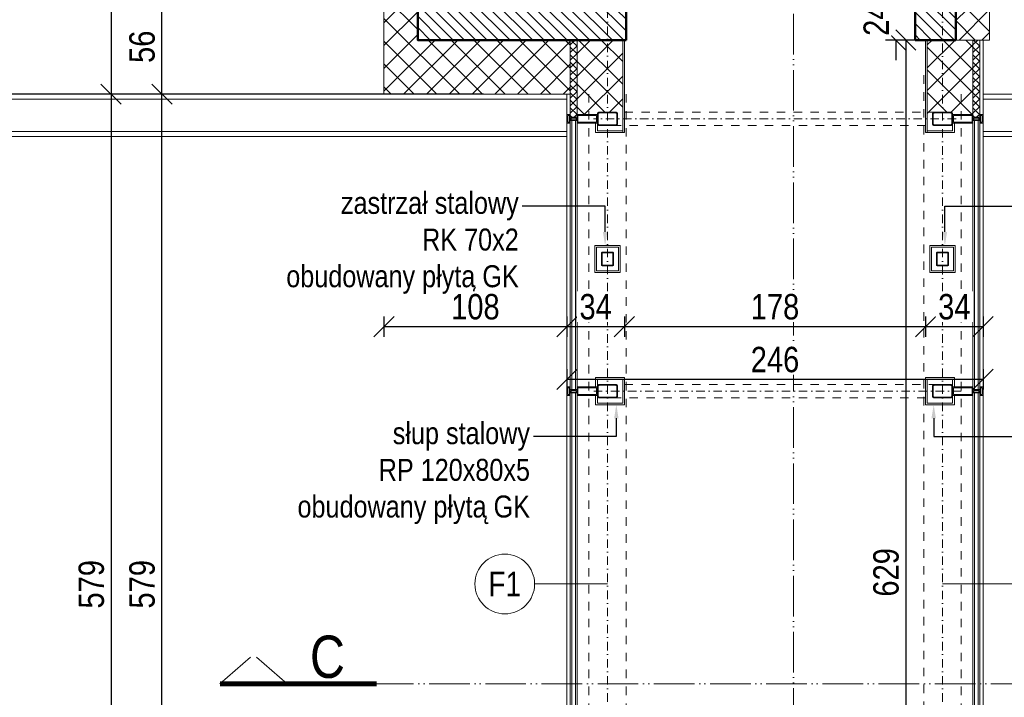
# Model space of a CAD drawing. Header units: millimetres. Extents: x 17147 to 52214, y -18116 to -4632.
# Tile 66 of 186: x 34002 to 34584, y -11619 to -11219. Entities that reach past the tile are written whole.
import ezdxf
from ezdxf import colors
from ezdxf.entities.mleader import LeaderData, LeaderLine
from ezdxf.math import Vec2, Vec3

# ---------------------------------------------------------------- set-up
doc = ezdxf.new("R2010")
doc.units = ezdxf.units.MM
for name, pattern in [('3', [1, 0.5, -0.5]), ('ACAD_ISO05W100', [33, 24, -3, 0, -3, 0, -3]), ('DASHDOT', [1, 0.5, -0.25, 0, -0.25])]:
    doc.linetypes.add(name, pattern=pattern)
doc.layers.get('Defpoints').update_dxf_attribs({"color": 6})
for name, color, linetype, lineweight in [('A-ciekie', 161, 'Continuous', 9), ('A-konstrukcja-stal', 3, 'Continuous', 13), ('A-OKN', 154, 'Continuous', 9), ('A-opis', 130, 'Continuous', 9), ('A-wymiar', 177, 'Continuous', 0), ('A_SCIANA_ISTN', 253, 'Continuous', 25), ('A_SCIANA_PROJ_KONSTRUKCJA', 3, 'Continuous', 50), ('k_stal_osie', 1, 'DASHDOT', 9)]:
    doc.layers.add(name, color=color, linetype=linetype, lineweight=lineweight)
doc.layers.add('A-izolacja', color=7, linetype='Continuous', lineweight=9, true_color=0x4775ff)
doc.styles.get("Standard").update_dxf_attribs({"font": 'ARIALN.TTF'})
doc.styles.add('wymiary', font='ARIALN.TTF')
doc.dimstyles.new('anka', dxfattribs={"dimtxt": 15, "dimasz": 12, "dimexe": 6, "dimexo": 0.0625, "dimgap": 4, "dimtad": 1, "dimdec": 0, "dimzin": 0, "dimdsep": 46, "dimtxsty": 'wymiary', "dimblk": 'OBLIQUE', "dimcen": 0.09, "dimclrt": 7, "dimadec": 0, "dimazin": 0, "dimtfac": 1, "dimtdec": 0, "dimtix": 1, "dimtofl": 0, "dimtmove": 0, "dimatfit": 3, "dimldrblk": 'OBLIQUE', "dimfxl": 6, "dimfxlon": 1, "dimtfill": 1, "dimtolj": 1, "dimtzin": 0, "dimarcsym": 0})

# ---------------------------------------------------------------- blocks, each defined once
blk = doc.blocks.new('_OBLIQUE')
at = {"color": 0, "linetype": 'ByBlock'}
blk.add_line((-0.5, -0.5), (0.5, 0.5), dxfattribs=at)
blk = doc.blocks.new('*D516')
at = {"layer": 'A-wymiar', "color": 0, "lineweight": -2, "transparency": 16777216}
for p, q in [((34520, -11206.76), (34520, -11194.76)), ((34514, -11206.76), (34526, -11206.76)), ((34526, -11230.76), (34514, -11230.76)), ((34520, -11230.76), (34520, -11242.76))]:
    blk.add_line(p, q, dxfattribs=at)
at = {"layer": 'Defpoints', "color": 0, "transparency": 16777216}
for p in [(34360.67, -11206.76), (34531.51, -11230.76)]:
    blk.add_point(p, dxfattribs=at)
at = {"layer": 'A-wymiar', "color": 0, "lineweight": -2, "transparency": 16777216, "xscale": 12, "yscale": 12, "zscale": 12}
for p, rotation in [((34520, -11206.76), 270), ((34520, -11230.76), 90)]:
    blk.add_blockref('_OBLIQUE', p, dxfattribs=dict(at, rotation=rotation))
at = {"layer": 'A-wymiar', "color": 7, "transparency": 16777216, "insert": (34508.47, -11218.76), "char_height": 15, "attachment_point": 5, "rotation": 90, "style": 'wymiary', "bg_fill": 3, "box_fill_scale": 1.1, "bg_fill_color": 256, "bg_fill_true_color": 13158600, "bg_fill_transparency": 0}
blk.add_mtext('\\A1;24', dxfattribs=at)
at = {"layer": 'Defpoints', "color": 0, "transparency": 16777216}
blk.add_point((34520, -11230.76), dxfattribs=at)
blk = doc.blocks.new('*D517')
at = {"layer": 'A-wymiar', "color": 0, "lineweight": -2, "transparency": 16777216}
for p, q in [((34531.45, -11230.76), (34520, -11230.76)), ((34526, -11230.76), (34526, -11859.83)), ((34523.43, -11859.83), (34532, -11859.83))]:
    blk.add_line(p, q, dxfattribs=at)
at = {"layer": 'Defpoints', "color": 0, "transparency": 16777216}
for p in [(34531.51, -11230.76), (34523.37, -11859.83), (34526, -11859.83)]:
    blk.add_point(p, dxfattribs=at)
at = {"layer": 'A-wymiar', "color": 0, "lineweight": -2, "transparency": 16777216, "xscale": 12, "yscale": 12, "zscale": 12}
for p, rotation in [((34526, -11230.76), 90), ((34526, -11859.83), 270)]:
    blk.add_blockref('_OBLIQUE', p, dxfattribs=dict(at, rotation=rotation))
at = {"layer": 'A-wymiar', "color": 7, "transparency": 16777216, "insert": (34514.34, -11545.3), "char_height": 15, "attachment_point": 5, "rotation": 90, "style": 'wymiary', "bg_fill": 3, "box_fill_scale": 1.1, "bg_fill_color": 256, "bg_fill_true_color": 13158600, "bg_fill_transparency": 0}
blk.add_mtext('\\A1;629', dxfattribs=at)
blk = doc.blocks.new('*D616')
at = {"layer": 'A-wymiar', "color": 0, "lineweight": -2, "transparency": 16777216}
for p, q in [((34092.3, -11262.76), (34080.3, -11262.76)), ((34086.3, -11841.92), (34086.3, -11262.76)), ((34092.3, -11841.92), (34080.3, -11841.92))]:
    blk.add_line(p, q, dxfattribs=at)
at = {"layer": 'Defpoints', "color": 0, "transparency": 16777216}
for p in [(34086.3, -11262.76), (34217.51, -11262.76), (34302.54, -11841.92)]:
    blk.add_point(p, dxfattribs=at)
at = {"layer": 'A-wymiar', "color": 0, "lineweight": -2, "transparency": 16777216, "xscale": 12, "yscale": 12, "zscale": 12}
for p, rotation in [((34086.3, -11262.76), 90), ((34086.3, -11841.92), 270)]:
    blk.add_blockref('_OBLIQUE', p, dxfattribs=dict(at, rotation=rotation))
at = {"layer": 'A-wymiar', "color": 7, "transparency": 16777216, "insert": (34074.64, -11552.34), "char_height": 15, "attachment_point": 5, "rotation": 90, "style": 'wymiary', "bg_fill": 3, "box_fill_scale": 1.1, "bg_fill_color": 256, "bg_fill_true_color": 13158600, "bg_fill_transparency": 0}
blk.add_mtext('\\A1;579', dxfattribs=at)
blk = doc.blocks.new('*D617')
at = {"layer": 'A-wymiar', "color": 0, "lineweight": -2, "transparency": 16777216}
for p, q in [((34092.3, -11206.76), (34080.3, -11206.76)), ((34086.3, -11262.76), (34086.3, -11206.76)), ((34092.3, -11262.76), (34080.3, -11262.76))]:
    blk.add_line(p, q, dxfattribs=at)
at = {"layer": 'Defpoints', "color": 0, "transparency": 16777216}
for p in [(34086.3, -11206.76), (34261.51, -11206.76), (34217.51, -11262.76)]:
    blk.add_point(p, dxfattribs=at)
at = {"layer": 'A-wymiar', "color": 0, "lineweight": -2, "transparency": 16777216, "xscale": 12, "yscale": 12, "zscale": 12}
for p, rotation in [((34086.3, -11206.76), 90), ((34086.3, -11262.76), 270)]:
    blk.add_blockref('_OBLIQUE', p, dxfattribs=dict(at, rotation=rotation))
at = {"layer": 'A-wymiar', "color": 7, "transparency": 16777216, "insert": (34074.64, -11234.76), "char_height": 15, "attachment_point": 5, "rotation": 90, "style": 'wymiary', "bg_fill": 3, "box_fill_scale": 1.1, "bg_fill_color": 256, "bg_fill_true_color": 13158600, "bg_fill_transparency": 0}
blk.add_mtext('\\A1;56', dxfattribs=at)
blk = doc.blocks.new('*D620')
at = {"layer": 'A-wymiar', "color": 0, "lineweight": -2, "transparency": 16777216}
for p, q in [((34062.3, -10587.76), (34050.3, -10587.76)), ((34056.3, -10587.76), (34056.3, -11262.76)), ((34062.3, -11262.76), (34050.3, -11262.76))]:
    blk.add_line(p, q, dxfattribs=at)
at = {"layer": 'Defpoints', "color": 0, "transparency": 16777216}
for p in [(34217.51, -10587.76), (34056.3, -11262.76), (34217.51, -11262.76)]:
    blk.add_point(p, dxfattribs=at)
at = {"layer": 'A-wymiar', "color": 0, "lineweight": -2, "transparency": 16777216, "xscale": 12, "yscale": 12, "zscale": 12}
for p, rotation in [((34056.3, -10587.76), 90), ((34056.3, -11262.76), 270)]:
    blk.add_blockref('_OBLIQUE', p, dxfattribs=dict(at, rotation=rotation))
at = {"layer": 'A-wymiar', "color": 7, "transparency": 16777216, "insert": (34044.64, -10925.26), "char_height": 15, "attachment_point": 5, "rotation": 90, "style": 'wymiary', "bg_fill": 3, "box_fill_scale": 1.1, "bg_fill_color": 256, "bg_fill_true_color": 13158600, "bg_fill_transparency": 0}
blk.add_mtext('\\A1;675', dxfattribs=at)
blk = doc.blocks.new('*D621')
at = {"layer": 'A-wymiar', "color": 0, "lineweight": -2, "transparency": 16777216}
for p, q in [((34062.3, -11262.76), (34050.3, -11262.76)), ((34056.3, -11262.76), (34056.3, -11841.92)), ((34062.3, -11841.92), (34050.3, -11841.92))]:
    blk.add_line(p, q, dxfattribs=at)
at = {"layer": 'Defpoints', "color": 0, "transparency": 16777216}
for p in [(34217.51, -11262.76), (34056.3, -11841.92), (34302.54, -11841.92)]:
    blk.add_point(p, dxfattribs=at)
at = {"layer": 'A-wymiar', "color": 0, "lineweight": -2, "transparency": 16777216, "xscale": 12, "yscale": 12, "zscale": 12}
for p, rotation in [((34056.3, -11262.76), 90), ((34056.3, -11841.92), 270)]:
    blk.add_blockref('_OBLIQUE', p, dxfattribs=dict(at, rotation=rotation))
at = {"layer": 'A-wymiar', "color": 7, "transparency": 16777216, "insert": (34044.64, -11552.34), "char_height": 15, "attachment_point": 5, "rotation": 90, "style": 'wymiary', "bg_fill": 3, "box_fill_scale": 1.1, "bg_fill_color": 256, "bg_fill_true_color": 13158600, "bg_fill_transparency": 0}
blk.add_mtext('\\A1;579', dxfattribs=at)
blk = doc.blocks.new('*D627')
at = {"layer": 'A-wymiar', "color": 0, "lineweight": -2, "transparency": 16777216}
for p, q in [((34819.79, -10631.76), (34831.79, -10631.76)), ((34825.79, -10631.76), (34825.79, -11230.76)), ((34819.79, -11230.76), (34831.79, -11230.76))]:
    blk.add_line(p, q, dxfattribs=at)
at = {"layer": 'Defpoints', "color": 0, "transparency": 16777216}
for p in [(34531.51, -10631.76), (34575.51, -11230.76), (34825.79, -11230.76)]:
    blk.add_point(p, dxfattribs=at)
at = {"layer": 'A-wymiar', "color": 0, "lineweight": -2, "transparency": 16777216, "xscale": 12, "yscale": 12, "zscale": 12}
for p, rotation in [((34825.79, -10631.76), 90), ((34825.79, -11230.76), 270)]:
    blk.add_blockref('_OBLIQUE', p, dxfattribs=dict(at, rotation=rotation))
at = {"layer": 'A-wymiar', "color": 7, "transparency": 16777216, "insert": (34814.14, -10931.26), "char_height": 15, "attachment_point": 5, "rotation": 90, "style": 'wymiary', "bg_fill": 3, "box_fill_scale": 1.1, "bg_fill_color": 256, "bg_fill_true_color": 13158600, "bg_fill_transparency": 0}
blk.add_mtext('\\A1;599', dxfattribs=at)
blk = doc.blocks.new('*D628')
at = {"layer": 'A-wymiar', "color": 0, "lineweight": -2, "transparency": 16777216}
for p, q in [((34819.79, -11262.76), (34831.79, -11262.76)), ((34825.79, -11262.76), (34825.79, -11836.84)), ((34825.79, -11836.84), (34819.79, -11836.84))]:
    blk.add_line(p, q, dxfattribs=at)
at = {"layer": 'Defpoints', "color": 0, "transparency": 16777216}
for p in [(34327.67, -11262.76), (34825.79, -11836.84), (34825.79, -11836.84)]:
    blk.add_point(p, dxfattribs=at)
at = {"layer": 'A-wymiar', "color": 0, "lineweight": -2, "transparency": 16777216, "xscale": 12, "yscale": 12, "zscale": 12}
for p, rotation in [((34825.79, -11262.76), 90), ((34825.79, -11836.84), 270)]:
    blk.add_blockref('_OBLIQUE', p, dxfattribs=dict(at, rotation=rotation))
at = {"layer": 'A-wymiar', "color": 7, "transparency": 16777216, "insert": (34814.17, -11549.8), "char_height": 15, "attachment_point": 5, "rotation": 90, "style": 'wymiary', "bg_fill": 3, "box_fill_scale": 1.1, "bg_fill_color": 256, "bg_fill_true_color": 13158600, "bg_fill_transparency": 0}
blk.add_mtext('\\A1;574', dxfattribs=at)
blk = doc.blocks.new('*D631')
at = {"layer": 'A-wymiar', "color": 0, "lineweight": -2, "transparency": 16777216}
for p, q in [((34849.79, -10587.76), (34861.79, -10587.76)), ((34855.79, -10587.76), (34855.79, -11836.84)), ((34849.79, -11836.84), (34861.79, -11836.84))]:
    blk.add_line(p, q, dxfattribs=at)
at = {"layer": 'Defpoints', "color": 0, "transparency": 16777216}
for p in [(34575.51, -10587.76), (34825.79, -11836.84), (34855.79, -11836.84)]:
    blk.add_point(p, dxfattribs=at)
at = {"layer": 'A-wymiar', "color": 0, "lineweight": -2, "transparency": 16777216, "xscale": 12, "yscale": 12, "zscale": 12}
for p, rotation in [((34855.79, -10587.76), 90), ((34855.79, -11836.84), 270)]:
    blk.add_blockref('_OBLIQUE', p, dxfattribs=dict(at, rotation=rotation))
at = {"layer": 'A-wymiar', "color": 7, "transparency": 16777216, "insert": (34844.14, -11212.3), "char_height": 15, "attachment_point": 5, "rotation": 90, "style": 'wymiary', "bg_fill": 3, "box_fill_scale": 1.1, "bg_fill_color": 256, "bg_fill_true_color": 13158600, "bg_fill_transparency": 0}
blk.add_mtext('\\A1;1249', dxfattribs=at)
blk = doc.blocks.new('*D704')
at = {"layer": 'A-wymiar', "color": 0, "lineweight": -2, "transparency": 16777216}
for p, q in [((34825.79, -11230.76), (34819.79, -11230.76)), ((34825.79, -11262.76), (34825.79, -11230.76)), ((34819.79, -11262.76), (34831.79, -11262.76))]:
    blk.add_line(p, q, dxfattribs=at)
at = {"layer": 'Defpoints', "color": 0, "transparency": 16777216}
for p in [(34825.79, -11230.76), (34825.79, -11230.76), (34327.67, -11262.76)]:
    blk.add_point(p, dxfattribs=at)
at = {"layer": 'A-wymiar', "color": 0, "lineweight": -2, "transparency": 16777216, "xscale": 12, "yscale": 12, "zscale": 12}
for p, rotation in [((34825.79, -11230.76), 90), ((34825.79, -11262.76), 270)]:
    blk.add_blockref('_OBLIQUE', p, dxfattribs=dict(at, rotation=rotation))
at = {"layer": 'A-wymiar', "color": 7, "transparency": 16777216, "insert": (34814.14, -11246.76), "char_height": 15, "attachment_point": 5, "rotation": 90, "style": 'wymiary', "bg_fill": 3, "box_fill_scale": 1.1, "bg_fill_color": 256, "bg_fill_true_color": 13158600, "bg_fill_transparency": 0}
blk.add_mtext('\\A1;32', dxfattribs=at)
blk = doc.blocks.new('*D705')
at = {"layer": 'A-wymiar', "color": 0, "lineweight": -2, "transparency": 16777216}
for p, q in [((34217.51, -11394.1), (34217.51, -11406.1)), ((34325.67, -11394.1), (34325.67, -11406.1)), ((34217.51, -11400.1), (34325.67, -11400.1))]:
    blk.add_line(p, q, dxfattribs=at)
at = {"layer": 'Defpoints', "color": 0, "transparency": 16777216}
for p in [(34217.51, -11262.76), (34325.67, -11262.76), (34325.67, -11400.1)]:
    blk.add_point(p, dxfattribs=at)
at = {"layer": 'A-wymiar', "color": 0, "lineweight": -2, "transparency": 16777216, "xscale": 12, "yscale": 12, "zscale": 12, "rotation": 180}
blk.add_blockref('_OBLIQUE', (34217.51, -11400.1), dxfattribs=at)
at = {"layer": 'A-wymiar', "color": 0, "lineweight": -2, "transparency": 16777216, "xscale": 12, "yscale": 12, "zscale": 12}
blk.add_blockref('_OBLIQUE', (34325.67, -11400.1), dxfattribs=at)
at = {"layer": 'A-wymiar', "color": 7, "transparency": 16777216, "insert": (34271.59, -11388.44), "char_height": 15, "attachment_point": 5, "style": 'wymiary', "bg_fill": 3, "box_fill_scale": 1.1, "bg_fill_color": 256, "bg_fill_true_color": 13158600, "bg_fill_transparency": 0}
blk.add_mtext('\\A1;108', dxfattribs=at)
blk = doc.blocks.new('*D706')
at = {"layer": 'A-wymiar', "color": 0, "lineweight": -2, "transparency": 16777216}
for p, q in [((34325.67, -11394.1), (34325.67, -11406.1)), ((34359.67, -11394.1), (34359.67, -11406.1)), ((34325.67, -11400.1), (34359.67, -11400.1))]:
    blk.add_line(p, q, dxfattribs=at)
at = {"layer": 'Defpoints', "color": 0, "transparency": 16777216}
for p in [(34325.67, -11262.76), (34359.67, -11285.36), (34359.67, -11400.1)]:
    blk.add_point(p, dxfattribs=at)
at = {"layer": 'A-wymiar', "color": 0, "lineweight": -2, "transparency": 16777216, "xscale": 12, "yscale": 12, "zscale": 12, "rotation": 180}
blk.add_blockref('_OBLIQUE', (34325.67, -11400.1), dxfattribs=at)
at = {"layer": 'A-wymiar', "color": 0, "lineweight": -2, "transparency": 16777216, "xscale": 12, "yscale": 12, "zscale": 12}
blk.add_blockref('_OBLIQUE', (34359.67, -11400.1), dxfattribs=at)
at = {"layer": 'A-wymiar', "color": 7, "transparency": 16777216, "insert": (34342.67, -11388.44), "char_height": 15, "attachment_point": 5, "style": 'wymiary', "bg_fill": 3, "box_fill_scale": 1.1, "bg_fill_color": 256, "bg_fill_true_color": 13158600, "bg_fill_transparency": 0}
blk.add_mtext('\\A1;34', dxfattribs=at)
blk = doc.blocks.new('*D707')
at = {"layer": 'A-wymiar', "color": 0, "lineweight": -2, "transparency": 16777216}
for p, q in [((34359.67, -11394.1), (34359.67, -11406.1)), ((34537.67, -11394.1), (34537.67, -11406.1)), ((34359.67, -11400.1), (34537.67, -11400.1))]:
    blk.add_line(p, q, dxfattribs=at)
at = {"layer": 'Defpoints', "color": 0, "transparency": 16777216}
for p in [(34359.67, -11285.36), (34537.67, -11285.36), (34537.67, -11400.1)]:
    blk.add_point(p, dxfattribs=at)
at = {"layer": 'A-wymiar', "color": 0, "lineweight": -2, "transparency": 16777216, "xscale": 12, "yscale": 12, "zscale": 12, "rotation": 180}
blk.add_blockref('_OBLIQUE', (34359.67, -11400.1), dxfattribs=at)
at = {"layer": 'A-wymiar', "color": 0, "lineweight": -2, "transparency": 16777216, "xscale": 12, "yscale": 12, "zscale": 12}
blk.add_blockref('_OBLIQUE', (34537.67, -11400.1), dxfattribs=at)
at = {"layer": 'A-wymiar', "color": 7, "transparency": 16777216, "insert": (34448.67, -11388.44), "char_height": 15, "attachment_point": 5, "style": 'wymiary', "bg_fill": 3, "box_fill_scale": 1.1, "bg_fill_color": 256, "bg_fill_true_color": 13158600, "bg_fill_transparency": 0}
blk.add_mtext('\\A1;178', dxfattribs=at)
blk = doc.blocks.new('*D708')
at = {"layer": 'A-wymiar', "color": 0, "lineweight": -2, "transparency": 16777216}
for p, q in [((34537.67, -11394.1), (34537.67, -11406.1)), ((34571.67, -11394.1), (34571.67, -11406.1)), ((34537.67, -11400.1), (34571.67, -11400.1))]:
    blk.add_line(p, q, dxfattribs=at)
at = {"layer": 'Defpoints', "color": 0, "transparency": 16777216}
for p in [(34571.67, -11279.86), (34537.67, -11285.36), (34571.67, -11400.1)]:
    blk.add_point(p, dxfattribs=at)
at = {"layer": 'A-wymiar', "color": 0, "lineweight": -2, "transparency": 16777216, "xscale": 12, "yscale": 12, "zscale": 12, "rotation": 180}
blk.add_blockref('_OBLIQUE', (34537.67, -11400.1), dxfattribs=at)
at = {"layer": 'A-wymiar', "color": 0, "lineweight": -2, "transparency": 16777216, "xscale": 12, "yscale": 12, "zscale": 12}
blk.add_blockref('_OBLIQUE', (34571.67, -11400.1), dxfattribs=at)
at = {"layer": 'A-wymiar', "color": 7, "transparency": 16777216, "insert": (34554.67, -11388.44), "char_height": 15, "attachment_point": 5, "style": 'wymiary', "bg_fill": 3, "box_fill_scale": 1.1, "bg_fill_color": 256, "bg_fill_true_color": 13158600, "bg_fill_transparency": 0}
blk.add_mtext('\\A1;34', dxfattribs=at)
blk = doc.blocks.new('*D709')
at = {"layer": 'A-wymiar', "color": 0, "lineweight": -2, "transparency": 16777216}
for p, q in [((34325.67, -11425.31), (34325.67, -11437.31)), ((34571.67, -11425.31), (34571.67, -11437.31)), ((34571.67, -11431.31), (34325.67, -11431.31))]:
    blk.add_line(p, q, dxfattribs=at)
at = {"layer": 'Defpoints', "color": 0, "transparency": 16777216}
for p in [(34325.67, -11279.86), (34571.67, -11279.86), (34325.67, -11431.31)]:
    blk.add_point(p, dxfattribs=at)
at = {"layer": 'A-wymiar', "color": 0, "lineweight": -2, "transparency": 16777216, "xscale": 12, "yscale": 12, "zscale": 12, "rotation": 180}
blk.add_blockref('_OBLIQUE', (34325.67, -11431.31), dxfattribs=at)
at = {"layer": 'A-wymiar', "color": 0, "lineweight": -2, "transparency": 16777216, "xscale": 12, "yscale": 12, "zscale": 12}
blk.add_blockref('_OBLIQUE', (34571.67, -11431.31), dxfattribs=at)
at = {"layer": 'A-wymiar', "color": 7, "transparency": 16777216, "insert": (34448.67, -11419.65), "char_height": 15, "attachment_point": 5, "style": 'wymiary', "bg_fill": 3, "box_fill_scale": 1.1, "bg_fill_color": 256, "bg_fill_true_color": 13158600, "bg_fill_transparency": 0}
blk.add_mtext('\\A1;246', dxfattribs=at)

msp = doc.modelspace()

# ---------------------------------------------------------------- hatches: boundary and pattern name
at = {"layer": 'A-izolacja'}
h = msp.add_hatch(dxfattribs=at)
h.set_pattern_fill('ANSI37', color=256, scale=3)
h.set_pattern_definition([(45, (14120.981, -10505.342), (-6.735192, 6.735192), []), (135, (14120.981, -10505.342), (-6.735192, -6.735192), [])])
h.paths.add_polyline_path([(34555.51, -11230.76), (34575.51, -11230.76), (34575.51, -10587.76), (34217.51, -10587.76), (34217.51, -11262.76), (34327.67, -11262.76), (34327.67, -11230.76), (34237.51, -11230.76), (34237.51, -10607.76), (34555.51, -10607.76)])
h = msp.add_hatch(dxfattribs=at)
h.set_pattern_fill('ANSI37', color=256)
h.paths.add_polyline_path([(34331.67, -11230.76), (34327.67, -11230.76), (34327.67, -11276.36), (34331.67, -11276.36)])
h = msp.add_hatch(dxfattribs=at)
h.set_pattern_fill('ANSI37', color=256, scale=3)
h.paths.add_polyline_path([(34358.67, -11230.76), (34331.67, -11230.76), (34331.67, -11262.76), (34331.67, -11274.86), (34342.67, -11274.86), (34342.67, -11273.13), (34358.67, -11273.13)])
h = msp.add_hatch(dxfattribs=at)
h.set_pattern_fill('ANSI37', color=256, scale=3)
edge = h.paths.add_edge_path()
edge.add_line((34553.17, -11274.36), (34553.17, -11274.86))
edge.add_line((34553.17, -11274.86), (34565.67, -11274.86))
edge.add_line((34565.67, -11274.86), (34565.67, -11230.76))
edge.add_line((34565.67, -11230.76), (34538.67, -11230.76))
edge.add_line((34538.67, -11230.76), (34538.67, -11274.86))
edge.add_line((34538.67, -11274.86), (34542.17, -11274.86))
edge.add_line((34542.17, -11274.86), (34542.17, -11274.36))
edge.add_arc((34547.05, -11276.17), 5.2, 147.2599, 159.61, ccw=False)
edge.add_line((34542.67, -11273.36), (34552.67, -11273.36))
edge.add_arc((34548.3, -11276.17), 5.2, 20.39, 32.7401, ccw=False)
h = msp.add_hatch(dxfattribs=at)
h.set_pattern_fill('ANSI37', color=256)
h.paths.add_polyline_path([(34569.67, -11230.76), (34565.67, -11230.76), (34565.67, -11276.36), (34569.67, -11276.36)])
at = {"layer": 'A_SCIANA_PROJ_KONSTRUKCJA', "lineweight": 9, "true_color": 0x2ad533}
h = msp.add_hatch(dxfattribs=at)
h.set_pattern_fill('ANSI31', color=102, scale=1.5, angle=90)
h.paths.add_polyline_path([(34555.51, -10607.76), (34237.51, -10607.76), (34237.51, -11230.76), (34360.67, -11230.76), (34360.67, -11206.76), (34261.51, -11206.76), (34261.51, -10631.76), (34531.51, -10631.76), (34531.51, -11206.76), (34531.51, -11230.76), (34555.51, -11230.76)])

# ---------------------------------------------------------------- linework, layer by layer
at = {"layer": 'A-ciekie'}
for p, q in [((34325.67, -11265.76), (32784.01, -11265.76)), ((35233.51, -11265.76), (34571.67, -11265.76)), ((34325.67, -11284.76), (32784.01, -11284.76)), ((34325.67, -11287.76), (32784.01, -11287.76)), ((35233.51, -11284.76), (34571.67, -11284.76)), ((35233.51, -11287.76), (34571.67, -11287.76))]:
    msp.add_line(p, q, dxfattribs=at)
for points in [[(34537.67, -11269.36), (34537.67, -11230.76)], [(34538.67, -11230.76), (34538.67, -11285.36)], [(34325.67, -11262.76), (34325.67, -11841.69)], [(34571.67, -11262.76), (34571.67, -11839.3)], [(34359.67, -11269.36), (34359.67, -11269.36), (34359.67, -11285.36), (34342.67, -11285.36), (34342.67, -11279.86)], [(34358.67, -11270.36), (34358.67, -11270.36), (34358.67, -11284.36), (34343.67, -11284.36), (34343.67, -11277.36)], [(34359.67, -11269.36), (34359.67, -11269.36), (34359.67, -11285.36), (34344.67, -11285.36)], [(34537.67, -11269.36), (34537.67, -11269.36), (34537.67, -11285.36), (34554.67, -11285.36), (34554.67, -11279.86)], [(34537.67, -11269.36), (34537.67, -11269.36), (34537.67, -11285.36), (34552.67, -11285.36)], [(34538.67, -11270.36), (34538.67, -11270.36), (34538.67, -11284.36), (34553.67, -11284.36), (34553.67, -11277.36)], [(34343.67, -11277.36), (34343.67, -11274.36)], [(34553.67, -11277.36), (34553.67, -11274.36)], [(34342.67, -11435.76), (34342.67, -11430.26), (34359.67, -11430.26), (34359.67, -11446.26), (34342.67, -11446.26), (34342.67, -11440.76)], [(34343.67, -11438.26), (34343.67, -11431.26), (34358.67, -11431.26), (34358.67, -11445.26), (34343.67, -11445.26), (34343.67, -11438.26)], [(34344.67, -11430.26), (34359.67, -11430.26), (34359.67, -11446.26), (34344.67, -11446.26)], [(34554.67, -11435.76), (34554.67, -11430.26), (34537.67, -11430.26), (34537.67, -11446.26), (34554.67, -11446.26), (34554.67, -11440.76)], [(34552.67, -11430.26), (34537.67, -11430.26), (34537.67, -11446.26), (34552.67, -11446.26)], [(34553.67, -11438.26), (34553.67, -11431.26), (34538.67, -11431.26), (34538.67, -11445.26), (34553.67, -11445.26), (34553.67, -11438.26)]]:
    msp.add_lwpolyline(points, dxfattribs=at)
for points in [[(34357.17, -11352.11), (34357.17, -11368.11), (34342.17, -11368.11), (34342.17, -11352.11)], [(34356.17, -11353.11), (34356.17, -11367.11), (34343.17, -11367.11), (34343.17, -11353.11)], [(34540.17, -11352.11), (34540.17, -11368.11), (34555.17, -11368.11), (34555.17, -11352.11)], [(34541.17, -11353.11), (34541.17, -11367.11), (34554.17, -11367.11), (34554.17, -11353.11)]]:
    msp.add_lwpolyline(points, close=True, dxfattribs=at)
at = {"layer": 'A-izolacja'}
for points in [[(34575.51, -11230.76), (34575.51, -10587.76), (34217.51, -10587.76), (34217.51, -11262.76), (34276.47, -11262.76)], [(34555.51, -11230.76), (34575.51, -11230.76)], [(34571.67, -11262.76), (34571.67, -11230.76)], [(34327.67, -11262.76), (34217.51, -11262.76)]]:
    msp.add_lwpolyline(points, dxfattribs=at)
at = {"layer": 'A-konstrukcja-stal', "linetype": '3', "lineweight": 9, "ltscale": 10}
for p, q in [((34536.67, -11251.62), (34536.67, -11839.64)), ((34338.67, -11262.76), (34338.67, -11841.57)), ((34360.67, -11262.76), (34360.67, -11841.57)), ((34558.67, -11262.76), (34558.67, -11839.43))]:
    msp.add_line(p, q, dxfattribs=at)
at = {"layer": 'A-konstrukcja-stal', "lineweight": 9, "ltscale": 10}
for points in [[(34343.67, -11274.36), (34343.67, -11280.36, 0.414214), (34344.67, -11281.36), (34354.67, -11281.36, 0.414214), (34355.67, -11280.36), (34355.67, -11274.36, 0.414214), (34354.67, -11273.36), (34344.67, -11273.36, 0.414214)], [(34344.17, -11274.36), (34344.17, -11280.36, 0.414214), (34344.67, -11280.86), (34354.67, -11280.86, 0.414214), (34355.17, -11280.36), (34355.17, -11274.36, 0.414214), (34354.67, -11273.86), (34344.67, -11273.86, 0.414214)], [(34541.67, -11274.36), (34541.67, -11280.36, 0.414214), (34542.67, -11281.36), (34552.67, -11281.36, 0.414214), (34553.67, -11280.36), (34553.67, -11274.36, 0.414214), (34552.67, -11273.36), (34542.67, -11273.36, 0.414214)], [(34542.17, -11274.36), (34542.17, -11280.36, 0.414214), (34542.67, -11280.86), (34552.67, -11280.86, 0.414214), (34553.17, -11280.36), (34553.17, -11274.36, 0.414214), (34552.67, -11273.86), (34542.67, -11273.86, 0.414214)], [(34353.17, -11356.61), (34353.17, -11363.61, -0.414214), (34352.67, -11364.11), (34346.67, -11364.11, -0.414214), (34346.17, -11363.61), (34346.17, -11356.61, -0.414214), (34346.67, -11356.11), (34352.67, -11356.11, -0.414214)], [(34352.77, -11356.61), (34352.77, -11363.61, -0.414214), (34352.67, -11363.71), (34346.67, -11363.71, -0.414214), (34346.57, -11363.61), (34346.57, -11356.61, -0.414214), (34346.67, -11356.51), (34352.67, -11356.51, -0.414214)], [(34544.17, -11356.61), (34544.17, -11363.61, 0.414214), (34544.67, -11364.11), (34550.67, -11364.11, 0.414214), (34551.17, -11363.61), (34551.17, -11356.61, 0.414214), (34550.67, -11356.11), (34544.67, -11356.11, 0.414214)], [(34544.57, -11356.61), (34544.57, -11363.61, 0.414214), (34544.67, -11363.71), (34550.67, -11363.71, 0.414214), (34550.77, -11363.61), (34550.77, -11356.61, 0.414214), (34550.67, -11356.51), (34544.67, -11356.51, 0.414214)], [(34343.67, -11435.26), (34343.67, -11441.26, 0.414214), (34344.67, -11442.26), (34354.67, -11442.26, 0.414214), (34355.67, -11441.26), (34355.67, -11435.26, 0.414214), (34354.67, -11434.26), (34344.67, -11434.26, 0.414214)], [(34344.17, -11435.26), (34344.17, -11441.26, 0.414214), (34344.67, -11441.76), (34354.67, -11441.76, 0.414214), (34355.17, -11441.26), (34355.17, -11435.26, 0.414214), (34354.67, -11434.76), (34344.67, -11434.76, 0.414214)], [(34541.67, -11435.26), (34541.67, -11441.26, 0.414214), (34542.67, -11442.26), (34552.67, -11442.26, 0.414214), (34553.67, -11441.26), (34553.67, -11435.26, 0.414214), (34552.67, -11434.26), (34542.67, -11434.26, 0.414214)], [(34542.17, -11435.26), (34542.17, -11441.26, 0.414214), (34542.67, -11441.76), (34552.67, -11441.76, 0.414214), (34553.17, -11441.26), (34553.17, -11435.26, 0.414214), (34552.67, -11434.76), (34542.67, -11434.76, 0.414214)]]:
    msp.add_lwpolyline(points, format="xyb", close=True, dxfattribs=at)
at = {"layer": 'A-konstrukcja-stal', "linetype": '3', "lineweight": 9, "ltscale": 10}
for points in [[(34349.67, -11273.36), (34547.67, -11273.36)], [(34547.67, -11281.36), (34349.67, -11281.36)], [(34349.67, -11434.26), (34547.67, -11434.26)], [(34547.67, -11442.26), (34349.67, -11442.26)]]:
    msp.add_lwpolyline(points, dxfattribs=at)
at = {"layer": 'A-OKN'}
for points in [[(34327.67, -11276.36), (34331.67, -11276.36), (34331.67, -11230.76), (34327.67, -11230.76)], [(34569.67, -11276.36), (34565.67, -11276.36), (34565.67, -11230.76), (34569.67, -11230.76)], [(34326.17, -11277.36), (34326.17, -11275.36), (34327.17, -11275.36), (34327.17, -11279.36), (34326.17, -11279.36)], [(34327.67, -11276.36), (34331.67, -11276.36), (34331.67, -11278.36), (34327.67, -11278.36)], [(34328.17, -11276.86), (34331.17, -11276.86), (34331.17, -11277.86), (34328.17, -11277.86)], [(34331.67, -11274.86), (34343.67, -11274.86), (34343.67, -11279.86), (34331.67, -11279.86)], [(34332.17, -11275.36), (34343.17, -11275.36), (34343.17, -11279.36), (34332.17, -11279.36)], [(34565.67, -11274.86), (34553.67, -11274.86), (34553.67, -11279.86), (34565.67, -11279.86)], [(34565.17, -11275.36), (34554.17, -11275.36), (34554.17, -11279.36), (34565.17, -11279.36)], [(34569.67, -11276.36), (34565.67, -11276.36), (34565.67, -11278.36), (34569.67, -11278.36)], [(34569.17, -11276.86), (34566.17, -11276.86), (34566.17, -11277.86), (34569.17, -11277.86)], [(34571.17, -11277.36), (34571.17, -11275.36), (34570.17, -11275.36), (34570.17, -11279.36), (34571.17, -11279.36)], [(34331.67, -11437.26), (34327.67, -11437.26), (34327.67, -11278.36), (34331.67, -11278.36)], [(34565.67, -11437.26), (34569.67, -11437.26), (34569.67, -11278.36), (34565.67, -11278.36)], [(34326.17, -11438.26), (34326.17, -11436.26), (34327.17, -11436.26), (34327.17, -11440.26), (34326.17, -11440.26)], [(34327.67, -11437.26), (34331.67, -11437.26), (34331.67, -11439.26), (34327.67, -11439.26)], [(34331.67, -11652.26), (34327.67, -11652.26), (34327.67, -11439.26), (34331.67, -11439.26)], [(34328.17, -11437.76), (34331.17, -11437.76), (34331.17, -11438.76), (34328.17, -11438.76)], [(34331.67, -11435.76), (34343.67, -11435.76), (34343.67, -11440.76), (34331.67, -11440.76)], [(34332.17, -11436.26), (34343.17, -11436.26), (34343.17, -11440.26), (34332.17, -11440.26)], [(34565.67, -11435.76), (34553.67, -11435.76), (34553.67, -11440.76), (34565.67, -11440.76)], [(34565.17, -11436.26), (34554.17, -11436.26), (34554.17, -11440.26), (34565.17, -11440.26)], [(34569.67, -11437.26), (34565.67, -11437.26), (34565.67, -11439.26), (34569.67, -11439.26)], [(34565.67, -11652.26), (34569.67, -11652.26), (34569.67, -11439.26), (34565.67, -11439.26)], [(34569.17, -11437.76), (34566.17, -11437.76), (34566.17, -11438.76), (34569.17, -11438.76)], [(34571.17, -11438.26), (34571.17, -11436.26), (34570.17, -11436.26), (34570.17, -11440.26), (34571.17, -11440.26)]]:
    msp.add_lwpolyline(points, close=True, dxfattribs=at)
for points in [[(34571.67, -11262.76), (35233.51, -11262.76)], [(34325.67, -11277.36), (34325.67, -11274.86), (34327.67, -11274.86), (34327.67, -11279.86), (34325.67, -11279.86), (34325.67, -11277.36)], [(34331.67, -11276.36), (34327.67, -11276.36)], [(34565.67, -11276.36), (34569.67, -11276.36)], [(34571.67, -11277.36), (34571.67, -11274.86), (34569.67, -11274.86), (34569.67, -11279.86), (34571.67, -11279.86), (34571.67, -11277.36)], [(34331.67, -11278.36), (34327.67, -11278.36)], [(34328.67, -11278.36), (34328.67, -11437.26)], [(34330.67, -11278.36), (34330.67, -11437.26)], [(34331.67, -11278.36), (34331.67, -11437.26)], [(34565.67, -11278.36), (34569.67, -11278.36)], [(34565.67, -11278.36), (34565.67, -11437.26)], [(34566.67, -11278.36), (34566.67, -11437.26)], [(34568.67, -11278.36), (34568.67, -11437.26)], [(34325.67, -11438.26), (34325.67, -11435.76), (34327.67, -11435.76), (34327.67, -11440.76), (34325.67, -11440.76), (34325.67, -11438.26)], [(34331.67, -11437.26), (34327.67, -11437.26)], [(34331.67, -11439.26), (34327.67, -11439.26)], [(34328.67, -11439.26), (34328.67, -11652.26)], [(34330.67, -11439.26), (34330.67, -11652.26)], [(34331.67, -11439.26), (34331.67, -11652.26)], [(34565.67, -11437.26), (34569.67, -11437.26)], [(34565.67, -11439.26), (34569.67, -11439.26)], [(34565.67, -11439.26), (34565.67, -11652.26)], [(34566.67, -11439.26), (34566.67, -11652.26)], [(34568.67, -11439.26), (34568.67, -11652.26)], [(34571.67, -11438.26), (34571.67, -11435.76), (34569.67, -11435.76), (34569.67, -11440.76), (34571.67, -11440.76), (34571.67, -11438.26)]]:
    msp.add_lwpolyline(points, dxfattribs=at)
at = {"layer": 'A-opis', "color": 212, "linetype": 'ACAD_ISO05W100', "true_color": 0xe01fda}
for points in [[(34459.65, -9905.29), (34459.65, -11082.49), (34459.65, -11082.49), (34459.65, -13682.24)], [(34120.57, -11611.14), (34140.45, -11593.91)], [(34160.33, -11611.14), (34140.45, -11593.91)], [(34766.29, -11611.14), (34142.03, -11611.14)]]:
    msp.add_lwpolyline(points, dxfattribs=at)
at = {"layer": 'A-opis', "lineweight": 9}
for points in [[(34349.67, -11552.16), (34306.62, -11552.16)], [(34547.67, -11552.16), (34590.73, -11552.16)]]:
    msp.add_lwpolyline(points, dxfattribs=at)
at = {"layer": 'A-opis', "color": 212, "true_color": 0xe01fda, "const_width": 3}
msp.add_lwpolyline([(34120.57, -11611.14), (34213.28, -11611.14)], dxfattribs=at)
at = {"layer": 'A-opis', "lineweight": 9}
msp.add_circle((34288.98, -11552.16), 17.64, dxfattribs=at)
at = {"layer": 'A_SCIANA_ISTN'}
for p, q in [((34266.47, -11262.76), (32784.01, -11262.76)), ((34217.51, -11262.76), (34186.76, -11262.76))]:
    msp.add_line(p, q, dxfattribs=at)
msp.add_lwpolyline([(34276.47, -11262.76), (32784.01, -11262.76)], dxfattribs=at)
at = {"layer": 'A_SCIANA_PROJ_KONSTRUKCJA'}
for points in [[(34360.67, -11230.76), (34237.51, -11230.76), (34237.51, -10607.76), (34555.51, -10607.76), (34555.51, -11230.76), (34531.51, -11230.76)], [(34360.67, -11230.76), (34360.67, -11206.76)], [(34531.51, -11230.76), (34531.51, -11206.76)]]:
    msp.add_lwpolyline(points, dxfattribs=at)
at = {"layer": 'k_stal_osie', "ltscale": 10}
for p, q in [((34349.67, -11212.7), (34349.67, -11854.26)), ((34547.67, -11212.71), (34547.67, -11854.26)), ((34555.67, -11277.36), (34341.47, -11277.36)), ((34558.67, -11438.26), (34338.67, -11438.26))]:
    msp.add_line(p, q, dxfattribs=at)

# ---------------------------------------------------------------- texts
at = {"layer": 'A-opis', "lineweight": 9, "insert": (34288.98, -11552.16), "char_height": 14.4, "attachment_point": 5}
msp.add_mtext_dynamic_manual_height_columns('F1', width=15.5896, gutter_width=12.5, heights=[0], dxfattribs=at)
at = {"layer": 'A-opis', "color": 212, "true_color": 0xe01fda, "insert": (34173.8, -11582.65), "char_height": 25, "attachment_point": 1}
msp.add_mtext_dynamic_manual_height_columns('C', width=15.8467, gutter_width=12.5, heights=[0], dxfattribs=at)

# ---------------------------------------------------------------- leaders
at = {"layer": 'A-opis', "lineweight": 9}
ml = msp.add_multileader_mtext('Standard', dxfattribs=at)
ml.set_content('zastrzał stalowy\\PRK 70x2\\Pobudowany płytą GK', color=256)
ml.set_leader_properties()
ml.build(insert=Vec2(0, 0))
ml.multileader.update_dxf_attribs({"arrow_head_size": 8})
ctx = ml.context
ctx.base_point, ctx.char_height, ctx.arrow_head_size, ctx.plane_origin = Vec3(34158.27, -11328.89), 13, 8, Vec3(34348.25, -11329.35)
ctx.text_align_type = 2
notes = []
notes.append((ctx, [(0, (1, 1, 0), (34348.25, -11328.89), (-1, 0), 49.03, [(0, [(34348.25, -11352.11)], 0, [])])]))
ctx.mtext.insert, ctx.mtext.rotation, ctx.mtext.alignment, ctx.mtext.flow_direction = Vec3(34297.22, -11320.48), 6.283185, 3, 5
ml = msp.add_multileader_mtext('Standard', dxfattribs=at)
ml.set_content('zastrzał stalowy\\PRK 70x2\\Pobudowany płytą GK', color=256)
ml.set_leader_properties()
ml.build(insert=Vec2(0, 0))
ml.multileader.update_dxf_attribs({"arrow_head_size": 8})
ctx = ml.context
ctx.base_point, ctx.char_height, ctx.arrow_head_size, ctx.plane_origin = Vec3(34598.13, -11328.89), 13, 8, Vec3(34549.1, -11329.35)
notes.append((ctx, [(0, (1, 1, 0), (34549.1, -11328.89), (1, 0), 49.03, [(0, [(34549.1, -11352.11)], 0, [])])]))
ctx.mtext.insert, ctx.mtext.flow_direction = Vec3(34600.13, -11320.48), 5
ml = msp.add_multileader_mtext('Standard', dxfattribs=at)
ml.set_content('słup stalowy\\PRP 120x80x5\\Pobudowany płytą GK', color=256)
ml.set_leader_properties()
ml.build(insert=Vec2(0, 0))
ml.multileader.update_dxf_attribs({"arrow_head_size": 8})
ctx = ml.context
ctx.base_point, ctx.char_height, ctx.arrow_head_size, ctx.plane_origin = Vec3(34164.91, -11464.96), 13, 8, Vec3(34354.89, -11496.94)
ctx.text_align_type = 2
notes.append((ctx, [(0, (1, 1, 0), (34354.89, -11464.96), (-1, 0), 49.03, [(0, [(34354.89, -11446.26)], 0, [])])]))
ctx.mtext.insert, ctx.mtext.alignment, ctx.mtext.flow_direction = Vec3(34303.86, -11456.55), 3, 5
ml = msp.add_multileader_mtext('Standard', dxfattribs=at)
ml.set_content('słup stalowy\\PRP 120x80x5\\Pobudowany płytą GK', color=256)
ml.set_leader_properties()
ml.build(insert=Vec2(0, 0))
ml.multileader.update_dxf_attribs({"arrow_head_size": 8})
ctx = ml.context
ctx.base_point, ctx.char_height, ctx.arrow_head_size, ctx.plane_origin = Vec3(34591.49, -11464.96), 13, 8, Vec3(34542.46, -11496.94)
notes.append((ctx, [(0, (1, 1, 0), (34542.46, -11464.96), (1, 0), 49.03, [(0, [(34542.46, -11446.26)], 0, [])])]))
ctx.mtext.insert, ctx.mtext.rotation, ctx.mtext.flow_direction = Vec3(34593.49, -11456.55), 6.283185, 5
for ctx, leaders in notes:
    for number, flags, end, landing, length, lines in leaders:
        leader = LeaderData()
        leader.index, (leader.has_last_leader_line, leader.has_dogleg_vector, leader.attachment_direction) = number, flags
        leader.last_leader_point, leader.dogleg_vector, leader.dogleg_length = Vec3(end), Vec3(landing), length
        for number, points, colour, breaks in lines:
            line = LeaderLine()
            line.index, line.vertices, line.color, line.breaks = number, Vec3.list(points), colors.encode_raw_color(colour), breaks
            leader.lines.append(line)
        ctx.leaders.append(leader)

# ---------------------------------------------------------------- next in the draw order: dimensions: what is measured, and where the dimension line sits
at = {"layer": 'A-wymiar'}
for base, p1, p2, picture, middle in [((34520, -11230.76), (34360.67, -11206.76), (34531.51, -11230.76), '*D516', (34508.47, -11218.76)), ((34086.3, -11262.76), (34302.54, -11841.92), (34217.51, -11262.76), '*D616', (34074.64, -11552.34))]:
    dim = msp.add_linear_dim(base=base, p1=p1, p2=p2, angle=90, dimstyle='anka', override={"dimtmove": 1}, dxfattribs=at)
    dim.commit()
    dim.dimension.update_dxf_attribs({"geometry": picture, "text_midpoint": middle})

# ---------------------------------------------------------------- next in the draw order: linework, layer by layer
at = {"layer": 'A-ciekie'}
for points in [[(34358.67, -11230.76), (34358.67, -11285.36)], [(34359.67, -11269.36), (34359.67, -11230.76)]]:
    msp.add_lwpolyline(points, dxfattribs=at)

# ---------------------------------------------------------------- next in the draw order: texts
at = {"layer": 'A-opis', "color": 156, "true_color": 0x0f468a, "insert": (34270.42, -11144.43), "char_height": 15, "attachment_point": 1, "style": 'wymiary'}
msp.add_mtext_dynamic_manual_height_columns('\\pi8.4152;{\\LKLATKA SCHODOWA\\P\\pi66.036;}9,89 m²', width=189.3611, gutter_width=12.5, heights=[0], dxfattribs=at)

# ---------------------------------------------------------------- next in the draw order: dimensions: what is measured, and where the dimension line sits
at = {"layer": 'A-wymiar'}
for base, p1, p2, picture, middle in [((34086.3, -11206.76), (34217.51, -11262.76), (34261.51, -11206.76), '*D617', (34074.64, -11234.76)), ((34526, -11859.83), (34531.51, -11230.76), (34523.37, -11859.83), '*D517', (34514.34, -11545.3))]:
    dim = msp.add_linear_dim(base=base, p1=p1, p2=p2, angle=90, dimstyle='anka', override={"dimtmove": 1}, dxfattribs=at)
    dim.commit()
    dim.dimension.update_dxf_attribs({"geometry": picture, "text_midpoint": middle})

# ---------------------------------------------------------------- next in the draw order: dimensions: what is measured, and where the dimension line sits
dim = msp.add_linear_dim(base=(34056.3, -11262.76), p1=(34217.51, -10587.76), p2=(34217.51, -11262.76), angle=90, dimstyle='anka', dxfattribs=at)
dim.commit()
dim.dimension.update_dxf_attribs({"geometry": '*D620', "text_midpoint": (34044.64, -10925.26)})
for base, p1, p2, picture, middle in [((34825.79, -11230.76), (34531.51, -10631.76), (34575.51, -11230.76), '*D627', (34814.14, -10931.26)), ((34825.79, -11836.84), (34327.67, -11262.76), (34825.79, -11836.84), '*D628', (34814.17, -11549.8))]:
    dim = msp.add_linear_dim(base=base, p1=p1, p2=p2, angle=90, dimstyle='anka', override={"dimtmove": 1}, dxfattribs=at)
    dim.commit()
    dim.dimension.update_dxf_attribs({"geometry": picture, "text_midpoint": middle})

# ---------------------------------------------------------------- next in the draw order: dimensions: what is measured, and where the dimension line sits
dim = msp.add_linear_dim(base=(34855.79, -11836.84), p1=(34575.51, -10587.76), p2=(34825.79, -11836.84), angle=90, dimstyle='anka', dxfattribs=at)
dim.commit()
dim.dimension.update_dxf_attribs({"geometry": '*D631', "text_midpoint": (34844.14, -11212.3)})
dim = msp.add_linear_dim(base=(34056.3, -11841.92), p1=(34217.51, -11262.76), p2=(34302.54, -11841.92), angle=90, dimstyle='anka', override={"dimtmove": 1}, dxfattribs=at)
dim.commit()
dim.dimension.update_dxf_attribs({"geometry": '*D621', "text_midpoint": (34044.64, -11552.34)})

# ---------------------------------------------------------------- next in the draw order: dimensions: what is measured, and where the dimension line sits
dim = msp.add_linear_dim(base=(34825.79, -11230.76), p1=(34327.67, -11262.76), p2=(34825.79, -11230.76), angle=90, dimstyle='anka', override={"dimtmove": 1}, dxfattribs=at)
dim.commit()
dim.dimension.update_dxf_attribs({"geometry": '*D704', "text_midpoint": (34814.14, -11246.76)})

# ---------------------------------------------------------------- next in the draw order: dimensions: what is measured, and where the dimension line sits
dim = msp.add_linear_dim(base=(34325.67, -11400.1), p1=(34217.51, -11262.76), p2=(34325.67, -11262.76), dimstyle='anka', override={"dimtmove": 1}, dxfattribs=at)
dim.commit()
dim.dimension.update_dxf_attribs({"geometry": '*D705', "text_midpoint": (34271.59, -11388.44)})

# ---------------------------------------------------------------- next in the draw order: dimensions: what is measured, and where the dimension line sits
dim = msp.add_linear_dim(base=(34359.67, -11400.1), p1=(34325.67, -11262.76), p2=(34359.67, -11285.36), dimstyle='anka', override={"dimtmove": 1}, dxfattribs=at)
dim.commit()
dim.dimension.update_dxf_attribs({"geometry": '*D706', "text_midpoint": (34342.67, -11388.44)})

# ---------------------------------------------------------------- next in the draw order: dimensions: what is measured, and where the dimension line sits
dim = msp.add_linear_dim(base=(34537.67, -11400.1), p1=(34359.67, -11285.36), p2=(34537.67, -11285.36), dimstyle='anka', override={"dimtmove": 1}, dxfattribs=at)
dim.commit()
dim.dimension.update_dxf_attribs({"geometry": '*D707', "text_midpoint": (34448.67, -11388.44)})

# ---------------------------------------------------------------- next in the draw order: dimensions: what is measured, and where the dimension line sits
dim = msp.add_linear_dim(base=(34571.67, -11400.1), p1=(34537.67, -11285.36), p2=(34571.67, -11279.86), dimstyle='anka', override={"dimtmove": 1}, dxfattribs=at)
dim.commit()
dim.dimension.update_dxf_attribs({"geometry": '*D708', "text_midpoint": (34554.67, -11388.44)})

# ---------------------------------------------------------------- next in the draw order: dimensions: what is measured, and where the dimension line sits
dim = msp.add_linear_dim(base=(34325.67, -11431.31), p1=(34571.67, -11279.86), p2=(34325.67, -11279.86), dimstyle='anka', override={"dimtmove": 1}, dxfattribs=at)
dim.commit()
dim.dimension.update_dxf_attribs({"geometry": '*D709', "text_midpoint": (34448.67, -11419.65)})

doc.saveas('drawing.dxf')
